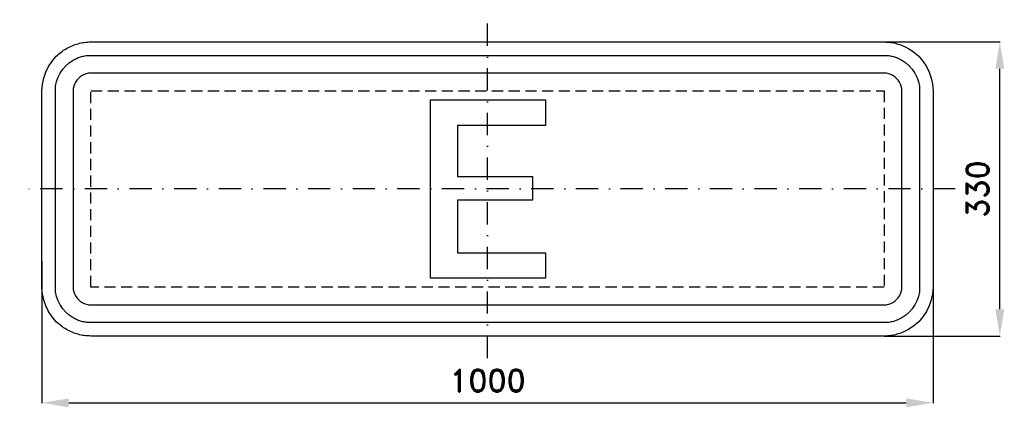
# Model space of a CAD drawing. Header units: millimetres. Extents: x -525 to 580, y -245 to 190.
import ezdxf

# ---------------------------------------------------------------- set-up
doc = ezdxf.new("R2010")
doc.units = ezdxf.units.MM
doc.header["$LTSCALE"] = 5
doc.linetypes.add('ČERCHOVANÁX2', pattern=[2, 1, -0.5, 0, -0.5])
doc.linetypes.add('ČÁRKOVANÁX2', pattern=[1.5, 1, -0.5])
doc.layers.add('Kóty', color=2, linetype='Continuous')
doc.layers.add('Značka', color=7, linetype='Continuous')
doc.styles.get("Standard").update_dxf_attribs({"font": 'romand.shx', "height": 25})
doc.dimstyles.get("Standard").update_dxf_attribs({"dimtxt": 25, "dimasz": 30, "dimexe": 0.18, "dimexo": 0.0625, "dimgap": 12.5, "dimtad": 1, "dimdec": 0, "dimzin": 0, "dimdsep": 46, "dimtxsty": 'Standard', "dimcen": 0.09, "dimadec": 0, "dimazin": 0, "dimtfac": 1, "dimtdec": 0, "dimtofl": 0, "dimtmove": 0, "dimatfit": 3, "dimfxl": 1, "dimtolj": 1, "dimtzin": 0, "dimarcsym": 0})

# ---------------------------------------------------------------- blocks, each defined once
blk = doc.blocks.new('*D0')
at = {"layer": 'Defpoints', "color": 0, "transparency": 16777216}
for p in [(433.5, 165), (575, 165), (445, -165)]:
    blk.add_point(p, dxfattribs=at)
at = {"layer": 'Kóty', "color": 0, "lineweight": -2, "transparency": 16777216}
for p, q in [((433.6, 165), (575.2, 165)), ((575, -135), (575, 135)), ((445.1, -165), (575.2, -165))]:
    blk.add_line(p, q, dxfattribs=at)
at = {"layer": 'Kóty', "color": 0, "transparency": 16777216}
for points in [[(570, 135), (580, 135), (575, 165)], [(570, -135), (580, -135), (575, -165)]]:
    blk.add_solid(points, dxfattribs=at)
at = {"layer": 'Kóty', "color": 0, "transparency": 16777216, "insert": (550, 0), "char_height": 25, "attachment_point": 5, "rotation": 90}
blk.add_mtext('\\A1;330', dxfattribs=at)
blk = doc.blocks.new('*D1')
at = {"layer": 'Defpoints', "color": 0, "transparency": 16777216}
for p in [(-500, -81), (500, -81), (500, -240)]:
    blk.add_point(p, dxfattribs=at)
at = {"layer": 'Kóty', "color": 0, "lineweight": -2, "transparency": 16777216}
for p, q in [((-500, -81), (-500, -240.2)), ((500, -81), (500, -240.2)), ((-470, -240), (470, -240))]:
    blk.add_line(p, q, dxfattribs=at)
at = {"layer": 'Kóty', "color": 0, "transparency": 16777216}
for points in [[(-470, -235), (-470, -245), (-500, -240)], [(470, -235), (470, -245), (500, -240)]]:
    blk.add_solid(points, dxfattribs=at)
at = {"layer": 'Kóty', "color": 0, "transparency": 16777216, "insert": (0, -215), "char_height": 25, "attachment_point": 5}
blk.add_mtext('\\A1;1000', dxfattribs=at)

msp = doc.modelspace()

# ---------------------------------------------------------------- linework, layer by layer
at = {"layer": 'Značka', "color": 6, "linetype": 'ČERCHOVANÁX2', "ltscale": 5}
for points in [[(0, -190), (0, 190)], [(525, 0), (-525, 0)]]:
    msp.add_lwpolyline(points, dxfattribs=at)
at = {"layer": 'Značka', "color": 5}
for points in [[(-445, -165), (-445.22, -164.999), (-445.43, -164.998, -0.0321829), (-452.53, -164.501, -0.0354539), (-459.51, -163.051, -0.0362747), (-466.26, -160.769, -0.0344327), (-472.62, -157.559, -0.0337297), (-478.55, -153.607), (-483.89, -148.891), (-488.61, -143.554), (-492.56, -137.625), (-495.75, -131.258), (-498.05, -124.513), (-499.52, -117.53), (-500, -110.432), (-500, -110.216), (-500, -110), (-500, 110), (-500, 110.216), (-500, 110.432), (-499.5, 117.534), (-498.05, 124.513), (-495.77, 131.262), (-492.56, 137.625), (-488.61, 143.552), (-483.89, 148.891, -0.0341993), (-478.55, 153.611, -0.0342238), (-472.62, 157.559, -0.0340535), (-466.26, 160.746, -0.0334198), (-459.51, 163.051, -0.0341194), (-452.53, 164.525, -0.0367409), (-445.43, 164.998), (-445.22, 164.999), (-445, 165), (445, 165), (445.22, 164.999), (445.43, 164.998, -0.0321854), (452.53, 164.501, -0.0354339), (459.51, 163.051, -0.0362389), (466.26, 160.769, -0.0343837), (472.62, 157.559, -0.033726), (478.55, 153.607), (483.89, 148.891), (488.61, 143.554), (492.56, 137.625), (495.75, 131.258), (498.05, 124.513), (499.52, 117.53), (500, 110.432), (500, 110.216), (500, 110), (500, -110), (500, -110.216), (500, -110.432), (499.5, -117.534), (498.05, -124.513), (495.77, -131.262), (492.56, -137.625), (488.61, -143.552), (483.89, -148.891), (478.55, -153.611), (472.62, -157.559, -0.0340737), (466.26, -160.746, -0.0333976), (459.51, -163.051, -0.0341214), (452.53, -164.525, -0.0367456), (445.43, -164.998), (445.22, -164.999), (445, -165), (-445, -165)], [(-445, -150), (-445.16, -150), (-445.31, -149.999, -0.032183), (-450.48, -149.637, -0.0354467), (-455.55, -148.582, -0.0362855), (-460.46, -146.923, -0.0344223), (-465.09, -144.589), (-469.4, -141.714), (-473.28, -138.284), (-476.72, -134.403), (-479.59, -130.091), (-481.91, -125.46), (-483.58, -120.555), (-484.65, -115.477), (-485, -110.314), (-485, -110.157), (-485, -110), (-485, 110), (-485, 110.157), (-485, 110.314), (-484.64, 115.479), (-483.58, 120.555), (-481.92, 125.464), (-479.59, 130.091), (-476.71, 134.402), (-473.28, 138.284), (-469.4, 141.717), (-465.09, 144.589, -0.0340291), (-460.46, 146.906, -0.0334198), (-455.55, 148.582, -0.0341179), (-450.48, 149.654, -0.0367402), (-445.31, 149.999), (-445.16, 150), (-445, 150), (445, 150), (445.16, 150), (445.31, 149.999, -0.0321789), (450.48, 149.637, -0.0354579), (455.55, 148.582, -0.0362767), (460.46, 146.923), (465.09, 144.589), (469.4, 141.714), (473.28, 138.284), (476.72, 134.403), (479.59, 130.091), (481.91, 125.46), (483.58, 120.555), (484.65, 115.477), (485, 110.314), (485, 110.157), (485, 110), (485, -110), (485, -110.157), (485, -110.314), (484.64, -115.479), (483.58, -120.555), (481.92, -125.464), (479.59, -130.091), (476.71, -134.402), (473.28, -138.284), (469.4, -141.717), (465.09, -144.589), (460.46, -146.906, -0.0334086), (455.55, -148.582, -0.0341625), (450.48, -149.654, -0.0367524), (445.31, -149.999), (445.16, -150), (445, -150), (-445, -150)], [(-445, -130), (445, -130), (445.08, -130), (445.16, -129.999, 0.0321657), (447.74, -129.818, 0.0354037), (450.28, -129.291), (452.73, -128.461), (455.05, -127.294), (457.2, -125.857), (459.14, -124.142), (460.86, -122.201), (462.29, -120.045), (463.45, -117.73), (464.29, -115.277), (464.83, -112.738), (465, -110.157), (465, -110.079), (465, -110), (465, 110), (465, 110.079), (465, 110.157), (464.82, 112.74), (464.29, 115.277), (463.46, 117.732), (462.29, 120.045), (460.86, 122.201), (459.14, 124.142), (457.2, 125.859), (455.05, 127.294), (452.73, 128.453), (450.28, 129.291), (447.74, 129.827, 0.0367311), (445.16, 129.999), (445.08, 130), (445, 130), (-445, 130), (-445.08, 130), (-445.16, 129.999, 0.0321848), (-447.74, 129.818, 0.0354579), (-450.28, 129.291), (-452.73, 128.461), (-455.05, 127.294), (-457.2, 125.857), (-459.14, 124.142), (-460.86, 122.201), (-462.29, 120.045), (-463.45, 117.73), (-464.29, 115.277), (-464.83, 112.738), (-465, 110.157), (-465, 110.079), (-465, 110), (-465, -110), (-465, -110.079), (-465, -110.157), (-464.82, -112.74), (-464.29, -115.277), (-463.46, -117.732), (-462.29, -120.045), (-460.86, -122.201), (-459.14, -124.142), (-457.2, -125.859), (-455.05, -127.294), (-452.73, -128.453), (-450.28, -129.291), (-447.74, -129.827, 0.0367465), (-445.16, -129.999), (-445.08, -130), (-445, -130)]]:
    msp.add_lwpolyline(points, format="xyb", dxfattribs=at)
at = {"layer": 'Značka', "color": 6, "linetype": 'ČÁRKOVANÁX2', "ltscale": 2.5}
msp.add_lwpolyline([(-445, -110), (-445, 110), (445, 110), (445, -110), (-445, -110)], dxfattribs=at)
at = {"layer": 'Značka', "color": 5}
msp.add_lwpolyline([(-63.835, -99.99), (-63.835, 99.99), (65.207, 99.99), (65.207, 71.156), (-33.481, 71.156), (-33.481, 14.135), (50.644, 14.135), (50.644, -12.656), (-33.481, -12.656), (-33.481, -71.573), (64.978, -71.573), (64.978, -99.99), (-63.835, -99.99)], dxfattribs=at)

# ---------------------------------------------------------------- dimensions: what is measured, and where the dimension line sits
at = {"layer": 'Kóty'}
dim = msp.add_linear_dim(base=(575, 165), p1=(445, -165), p2=(433.499, 165), angle=90, dimstyle='Standard', dxfattribs=at)
dim.commit()
dim.dimension.update_dxf_attribs({"geometry": '*D0', "text_midpoint": (550, 0)})
dim = msp.add_linear_dim(base=(500, -240), p1=(-500, -80.974), p2=(500, -80.974), dimstyle='Standard', dxfattribs=at)
dim.commit()
dim.dimension.update_dxf_attribs({"geometry": '*D1', "text_midpoint": (0, -215)})

doc.saveas('drawing.dxf')
